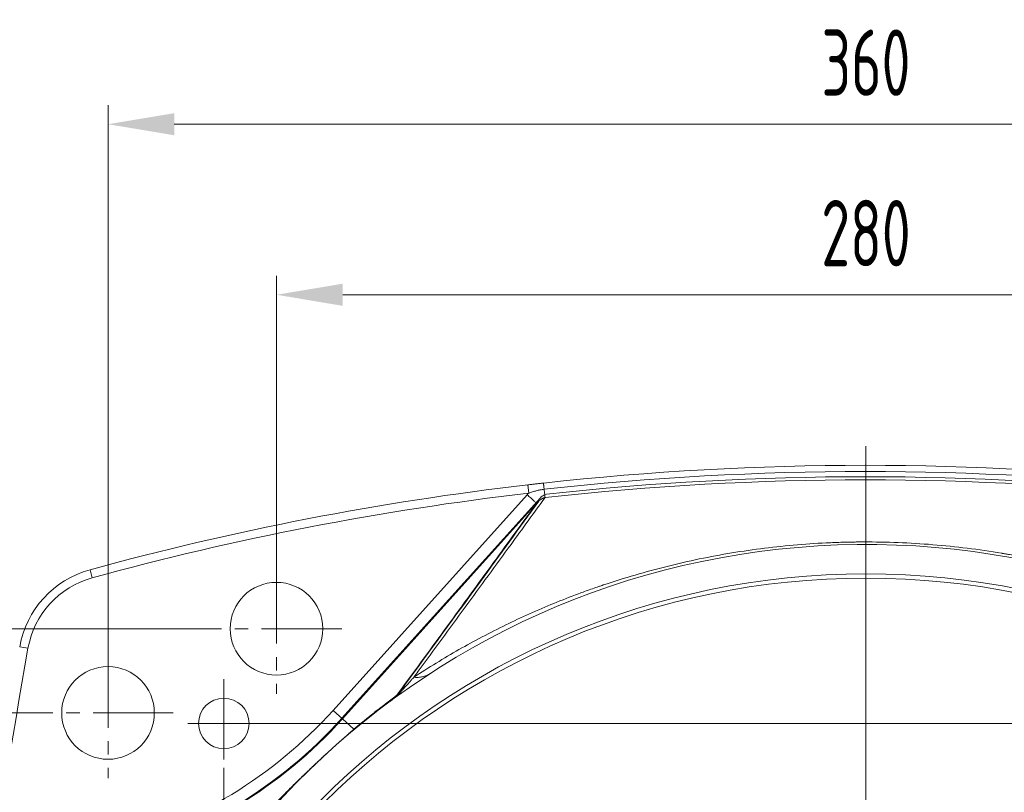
# Model space of a CAD drawing. Header units: millimetres. Extents: x -170 to 6906, y -2212 to 4257.
# Tile 4 of 256: x -42 to 192, y 1750 to 1934. Entities that reach past the tile are written whole.
import ezdxf

# ---------------------------------------------------------------- set-up
doc = ezdxf.new("R2010")
doc.units = ezdxf.units.MM
doc.linetypes.add('CENTER2', pattern=[28.575, 19.05, -3.175, 3.175, -3.175])
for name, color, linetype, lineweight in [('1轮廓实线层', 7, 'Continuous', 18), ('3中心线层', 1, 'CENTER2', 13), ('7标注层', 4, 'Continuous', 13)]:
    doc.layers.add(name, color=color, linetype=linetype, lineweight=lineweight)
doc.styles.add('PC_TEXTSTYLE', font='ISOCP.SHX', dxfattribs={"width": 0.707, "bigfont": 'GBCBIG.SHX'})

msp = doc.modelspace()

# ---------------------------------------------------------------- linework, layer by layer
at = {"layer": '1轮廓实线层', "color": 7}
for p, q in [((79.04, 1821.11), (78.81, 1823.1)), ((32.58, 1769.54), (78.67, 1820.74)), ((34.67, 1767.65), (81.85, 1820.04)), ((80.9, 1818.73), (34.8, 1767.54)), ((-24.62, 1801), (-25.15, 1802.93)), ((-39.89, 1784.27), (-41.85, 1784.62)), ((34.8, 1767.54), (32.58, 1769.54)), ((37.53, 1765.08), (34.8, 1767.54))]:
    msp.add_line(p, q, dxfattribs=at)
for centre, radius in [((159.12, 1618.93), 183), ((159.12, 1618.93), 182), ((19.12, 1788.93), 11), ((-20.88, 1768.93), 11), ((6.62, 1766.43), 6)]:
    msp.add_circle(centre, radius, dxfattribs=at)
for centre, radius, start, end in [((158.97, 1131.73), 696, 83.69407, 96.30593), ((158.97, 1131.73), 694.52, 83.69407, 96.30594), ((158.97, 1131.73), 692.54, 83.69406, 96.30594), ((158.97, 1131.73), 693.29, 83.72791, 96.27202), ((158.97, 1131.73), 696, 96.61401, 105.33974), ((158.97, 1131.73), 696, 96.61401, 105.33974), ((158.97, 1131.73), 694, 96.61401, 105.33974), ((159.12, 1618.93), 190, 6.8906, 353.1094), ((-19.01, 1780.56), 23.2, 105.3397, 169.9263), ((-19.01, 1780.56), 23.2, 105.3397, 169.9263), ((-19.01, 1780.56), 21.2, 105.3397, 169.9263), ((1504.57, 1509.89), 1568.64, 169.92627, 174.82131), ((-47.51, 1841.65), 107.76, 284.6261, 318), ((-47.51, 1841.65), 110.59, 284.4281, 318), ((-47.51, 1841.65), 110.76, 284.4164, 318)]:
    msp.add_arc(centre, radius, start, end, dxfattribs=at)
for points, knots in [([(78.81, 1823.1), (79.12, 1823.13), (79.74, 1823.2), (80.36, 1823.27), (80.97, 1823.34), (81.28, 1823.38), (81.75, 1823.43), (81.9, 1823.45), (82.21, 1823.48), (82.37, 1823.5), (82.52, 1823.52)], [0, 0, 0, 0, 0.25, 0.5, 0.5, 0.75, 0.75, 0.875, 0.875, 1, 1, 1, 1]), ([(82.69, 1822.05), (82.53, 1822.03), (82.37, 1822.01), (82.06, 1821.96), (81.91, 1821.93), (81.68, 1821.88), (81.6, 1821.87), (81.45, 1821.84), (81.37, 1821.82), (81.14, 1821.76), (80.99, 1821.72), (80.53, 1821.6), (80.23, 1821.51), (79.78, 1821.36), (79.48, 1821.27), (79.19, 1821.16), (79.04, 1821.11)], [0, 0, 0, 0, 0.125, 0.125, 0.25, 0.25, 0.3125, 0.3125, 0.375, 0.375, 0.5, 0.5, 0.75, 0.75, 0.875, 1, 1, 1, 1]), ([(82.69, 1822.05), (82.68, 1822.15), (82.66, 1822.25), (82.64, 1822.45), (82.63, 1822.55), (82.61, 1822.73), (82.6, 1822.81), (82.59, 1822.97), (82.58, 1823.04), (82.56, 1823.17), (82.56, 1823.23), (82.54, 1823.33), (82.54, 1823.38), (82.53, 1823.45), (82.53, 1823.47), (82.53, 1823.51), (82.52, 1823.52), (82.52, 1823.52)], [0, 0, 0, 0, 0.125049, 0.125049, 0.250098, 0.250098, 0.375147, 0.375147, 0.500195, 0.500195, 0.625244, 0.625244, 0.750293, 0.750293, 0.875342, 0.875342, 1, 1, 1, 1]), ([(82.91, 1820.07), (82.9, 1820.16), (82.88, 1820.27), (82.85, 1820.54), (82.84, 1820.69), (82.8, 1821.03), (82.78, 1821.22), (82.73, 1821.62), (82.71, 1821.83), (82.69, 1822.05)], [0, 0, 0, 0, 0.25, 0.25, 0.5, 0.5, 0.75, 0.75, 1, 1, 1, 1]), ([(47.68, 1772.95), (48.32, 1773.82), (48.96, 1774.69), (55.68, 1783.86), (61.65, 1792.04), (72.22, 1806.56), (76.84, 1812.93), (81.41, 1819.25)], [0, 0, 0, 0, 0.055397, 0.055397, 0.58202, 0.58202, 1, 1, 1, 1]), ([(51.75, 1777.4), (52.09, 1777.88), (52.44, 1778.35), (56.54, 1783.92), (60.25, 1788.98), (67.59, 1799.03), (71.22, 1804.01), (77.54, 1812.68), (80.23, 1816.39), (82.91, 1820.07)], [0, 0, 0, 0, 0.032466, 0.032466, 0.383955, 0.383955, 0.735443, 0.735443, 1, 1, 1, 1]), ([(80.9, 1818.73), (80.89, 1818.74), (80.87, 1818.76), (80.8, 1818.82), (80.75, 1818.87), (80.63, 1818.97), (80.56, 1819.04), (80.4, 1819.19), (80.3, 1819.27), (80.1, 1819.45), (79.99, 1819.55), (79.75, 1819.77), (79.63, 1819.88), (79.36, 1820.11), (79.23, 1820.24), (78.95, 1820.48), (78.81, 1820.61), (78.67, 1820.74)], [0, 0, 0, 0, 0.125, 0.125, 0.25, 0.25, 0.375, 0.375, 0.5, 0.5, 0.625, 0.625, 0.75, 0.75, 0.875, 0.875, 1, 1, 1, 1]), ([(82.91, 1820.07), (82.9, 1820.07), (82.89, 1820.07), (82.88, 1820.07), (82.86, 1820.06), (82.82, 1820.05), (82.73, 1820.02), (82.61, 1819.98), (82.51, 1819.94), (82.41, 1819.9), (82.37, 1819.88), (82.23, 1819.81), (82.14, 1819.77), (81.96, 1819.66), (81.88, 1819.61), (81.71, 1819.49), (81.63, 1819.43), (81.47, 1819.3), (81.39, 1819.24), (81.24, 1819.1), (81.17, 1819.03), (81.07, 1818.92), (81.02, 1818.87), (80.97, 1818.81), (80.93, 1818.77), (80.92, 1818.75), (80.9, 1818.73)], [0, 0, 0, 0, 0.007813, 0.007813, 0.015625, 0.03125, 0.0625, 0.125, 0.1875, 0.1875, 0.25, 0.25, 0.375, 0.375, 0.5, 0.5, 0.625, 0.625, 0.75, 0.75, 0.875, 0.875, 0.9375, 0.96875, 0.96875, 1, 1, 1, 1]), ([(83.23, 1820.87), (83.01, 1820.82), (82.8, 1820.74), (82.32, 1820.48), (82.06, 1820.28), (81.85, 1820.04)], [0, 0, 0, 0, 0.413403, 0.413403, 1, 1, 1, 1]), ([(80.9, 1818.73), (78.41, 1815.29), (75.9, 1811.82), (69.78, 1803.4), (66.16, 1798.42), (58.85, 1788.38), (55.15, 1783.32), (50.17, 1776.51), (48.91, 1774.79), (47.65, 1773.07)], [0, 0, 0, 0, 0.231469, 0.231469, 0.560547, 0.560547, 0.889625, 0.889625, 1, 1, 1, 1]), ([(51.75, 1777.4), (55.26, 1779.71), (62.41, 1784.08), (73.51, 1789.93), (81.14, 1793.35), (86.94, 1795.73), (89.86, 1796.87), (93.3, 1798.12), (95.03, 1798.72), (95.89, 1799.02), (96.33, 1799.17), (96.54, 1799.24), (96.65, 1799.28), (96.71, 1799.3), (96.73, 1799.31), (96.75, 1799.31), (96.75, 1799.31), (96.76, 1799.31), (96.76, 1799.31), (96.76, 1799.31), (96.76, 1799.31), (96.76, 1799.31), (96.76, 1799.31), (101.75, 1800.99), (106.79, 1802.47), (116.97, 1805.01), (122.1, 1806.07), (132.43, 1807.77), (137.63, 1808.42), (145.46, 1809.07), (148.07, 1809.24), (152, 1809.41), (153.97, 1809.47), (156.26, 1809.51), (157.41, 1809.53), (157.99, 1809.53), (158.27, 1809.53), (158.42, 1809.53), (158.49, 1809.53), (158.53, 1809.53), (158.54, 1809.53), (158.55, 1809.53), (158.56, 1809.53), (158.56, 1809.53), (158.56, 1809.53), (158.56, 1809.53), (164.05, 1809.55), (169.53, 1809.33), (180.47, 1808.44), (185.92, 1807.76), (191.33, 1806.86), (191.33, 1806.86), (191.34, 1806.86), (191.34, 1806.86), (191.34, 1806.86), (191.35, 1806.85), (191.37, 1806.85), (191.4, 1806.85), (191.47, 1806.83), (191.6, 1806.81), (191.88, 1806.77), (192.42, 1806.67), (193.51, 1806.48), (195.67, 1806.09), (200, 1805.24), (203.69, 1804.4), (211.02, 1802.58), (215.87, 1801.18), (220.66, 1799.59), (220.66, 1799.59), (220.66, 1799.59), (220.66, 1799.59), (220.66, 1799.59), (220.66, 1799.59), (220.67, 1799.58), (220.68, 1799.58), (220.71, 1799.57), (220.77, 1799.55), (220.87, 1799.52), (221.09, 1799.44), (221.53, 1799.3), (222.4, 1799), (224.14, 1798.4), (227.59, 1797.16), (230.53, 1796.03), (236.36, 1793.67), (244.04, 1790.27), (255.2, 1784.44), (262.39, 1780.07), (265.92, 1777.77)], [0, 0, 0, 0, 0.0625, 0.125, 0.1875, 0.1875, 0.21875, 0.234375, 0.242187, 0.246094, 0.248047, 0.249023, 0.249512, 0.249756, 0.249878, 0.249939, 0.249969, 0.249985, 0.249992, 0.249996, 0.249998, 0.249998, 0.25, 0.25, 0.3125, 0.3125, 0.375, 0.375, 0.4375, 0.4375, 0.46875, 0.46875, 0.484375, 0.492187, 0.496094, 0.498047, 0.499023, 0.499512, 0.499756, 0.499878, 0.499939, 0.499969, 0.499985, 0.499992, 0.499992, 0.5, 0.5, 0.5625, 0.5625, 0.625, 0.625, 0.625008, 0.625008, 0.625015, 0.625031, 0.625061, 0.625122, 0.625244, 0.625488, 0.625977, 0.626953, 0.628906, 0.632812, 0.640625, 0.65625, 0.6875, 0.6875, 0.75, 0.75, 0.750004, 0.750004, 0.750008, 0.750015, 0.750031, 0.750061, 0.750122, 0.750244, 0.750488, 0.750977, 0.751953, 0.753906, 0.757812, 0.765625, 0.78125, 0.8125, 0.8125, 0.875, 0.9375, 1, 1, 1, 1]), ([(47.65, 1773.07), (47.65, 1773.07), (47.64, 1773.06), (47.64, 1773.05), (47.63, 1773.05), (47.63, 1773.04), (47.62, 1773.03), (47.62, 1773.02), (47.61, 1773.01), (47.6, 1773), (47.6, 1772.99), (47.59, 1772.98), (47.59, 1772.97), (47.58, 1772.97), (47.58, 1772.96), (47.58, 1772.96), (47.57, 1772.95), (47.57, 1772.95), (47.57, 1772.94), (47.56, 1772.93), (47.56, 1772.93), (47.56, 1772.92), (47.55, 1772.91), (47.55, 1772.9), (47.55, 1772.89), (47.54, 1772.88), (47.54, 1772.87), (47.54, 1772.87), (47.54, 1772.86), (47.54, 1772.86), (47.54, 1772.85), (47.55, 1772.85), (47.55, 1772.85), (47.56, 1772.86), (47.57, 1772.86), (47.58, 1772.87), (47.6, 1772.88), (47.61, 1772.89), (47.63, 1772.91), (47.66, 1772.93), (47.68, 1772.95), (47.7, 1772.97), (47.73, 1773), (47.76, 1773.02), (47.79, 1773.06), (47.83, 1773.09), (47.86, 1773.12), (47.9, 1773.16), (47.94, 1773.2), (48.01, 1773.27), (48.1, 1773.37), (48.22, 1773.5), (48.36, 1773.64), (48.51, 1773.8), (48.67, 1773.98), (48.84, 1774.17), (49.03, 1774.37), (49.2, 1774.56), (49.36, 1774.73), (49.49, 1774.88), (49.63, 1775.04), (49.77, 1775.19), (49.92, 1775.35), (50.07, 1775.52), (50.22, 1775.69), (50.37, 1775.86), (50.53, 1776.04), (50.7, 1776.22), (50.86, 1776.41), (51.03, 1776.6), (51.21, 1776.8), (51.38, 1776.99), (51.57, 1777.2), (51.69, 1777.33), (51.75, 1777.4)], [0, 0, 0, 0, 0.002465, 0.00501, 0.007637, 0.010345, 0.013134, 0.016004, 0.018957, 0.021991, 0.025106, 0.028303, 0.029765, 0.03134, 0.033028, 0.034829, 0.036744, 0.038773, 0.040916, 0.043174, 0.045546, 0.048032, 0.050633, 0.053349, 0.058198, 0.0627, 0.06686, 0.070681, 0.07417, 0.077332, 0.080177, 0.082719, 0.084975, 0.086973, 0.08915, 0.091093, 0.092952, 0.094898, 0.09708, 0.099607, 0.10255, 0.105952, 0.109844, 0.114244, 0.119165, 0.124617, 0.130607, 0.137141, 0.144221, 0.151852, 0.17257, 0.196624, 0.224028, 0.254793, 0.288926, 0.326432, 0.367314, 0.411576, 0.440916, 0.471247, 0.502569, 0.534883, 0.568188, 0.602485, 0.637773, 0.674053, 0.711325, 0.749589, 0.788844, 0.829092, 0.870331, 0.912562, 0.955785, 1, 1, 1, 1]), ([(55.65, 1778.29), (55.38, 1778.11), (55.09, 1777.96), (54.48, 1777.7), (54.16, 1777.6), (53.5, 1777.45), (53.15, 1777.4), (52.63, 1777.37), (52.46, 1777.37), (52.19, 1777.37), (52.06, 1777.38), (51.93, 1777.39), (51.84, 1777.4), (51.79, 1777.4), (51.75, 1777.4)], [0, 0, 0, 0, 0.25, 0.25, 0.5, 0.5, 0.75, 0.75, 0.875, 0.875, 0.9375, 0.96875, 0.96875, 1, 1, 1, 1]), ([(9.54, 1737.33), (9.56, 1737.35), (9.6, 1737.4), (9.67, 1737.47), (9.73, 1737.54), (9.79, 1737.61), (9.85, 1737.68), (9.91, 1737.75), (9.97, 1737.82), (10.03, 1737.89), (10.09, 1737.95), (10.15, 1738.02), (10.21, 1738.09), (10.27, 1738.16), (10.33, 1738.23), (10.4, 1738.3), (10.46, 1738.37), (10.52, 1738.44), (10.58, 1738.51), (10.64, 1738.58), (10.7, 1738.64), (10.76, 1738.71), (10.82, 1738.78), (10.88, 1738.85), (10.94, 1738.92), (11.01, 1738.99), (11.07, 1739.06), (11.13, 1739.13), (11.19, 1739.2), (11.25, 1739.26), (11.31, 1739.33), (11.37, 1739.4), (11.43, 1739.47), (11.5, 1739.54), (11.56, 1739.61), (11.62, 1739.68), (11.68, 1739.74), (11.74, 1739.81), (11.8, 1739.88), (11.86, 1739.95), (11.93, 1740.02), (11.99, 1740.09), (12.05, 1740.15), (12.11, 1740.22), (12.17, 1740.29), (12.23, 1740.36), (12.29, 1740.43), (12.36, 1740.5), (12.42, 1740.56), (12.48, 1740.63), (12.54, 1740.7), (12.6, 1740.77), (12.66, 1740.84), (12.73, 1740.9), (12.79, 1740.97), (12.85, 1741.04), (12.91, 1741.11), (12.97, 1741.18), (13.03, 1741.24), (13.1, 1741.31), (13.16, 1741.38), (13.22, 1741.45), (13.28, 1741.52), (13.34, 1741.58), (13.41, 1741.65), (13.47, 1741.72), (13.53, 1741.79), (13.59, 1741.85), (13.65, 1741.92), (13.72, 1741.99), (13.78, 1742.06), (13.84, 1742.13), (13.9, 1742.19), (13.97, 1742.26), (14.03, 1742.33), (14.09, 1742.4), (14.15, 1742.46), (14.21, 1742.53), (14.28, 1742.6), (14.34, 1742.67), (14.4, 1742.73), (14.46, 1742.8), (14.53, 1742.87), (14.59, 1742.94), (14.65, 1743), (14.71, 1743.07), (14.78, 1743.14), (14.84, 1743.21), (14.9, 1743.27), (14.96, 1743.34), (15.03, 1743.41), (15.09, 1743.47), (15.15, 1743.54), (15.21, 1743.61), (15.28, 1743.68), (15.34, 1743.74), (15.4, 1743.81), (15.47, 1743.88), (15.53, 1743.95), (15.59, 1744.01), (15.65, 1744.08), (15.72, 1744.15), (15.78, 1744.21), (15.84, 1744.28), (15.91, 1744.35), (15.97, 1744.41), (16.03, 1744.48), (16.1, 1744.55), (16.16, 1744.62), (16.22, 1744.68), (16.28, 1744.75), (16.35, 1744.82), (16.41, 1744.88), (16.47, 1744.95), (16.54, 1745.02), (16.6, 1745.08), (16.66, 1745.15), (16.73, 1745.22), (16.79, 1745.28), (16.85, 1745.35), (17.08, 1745.59), (17.48, 1746), (18.05, 1746.6), (18.62, 1747.19), (19.19, 1747.79), (19.77, 1748.38), (20.35, 1748.97), (20.93, 1749.55), (21.51, 1750.14), (22.09, 1750.72), (22.67, 1751.3), (23.21, 1751.83), (23.69, 1752.31), (24.11, 1752.72), (24.53, 1753.13), (24.95, 1753.54), (25.37, 1753.94), (25.79, 1754.35), (26.21, 1754.76), (26.63, 1755.16), (27.06, 1755.57), (27.48, 1755.97), (27.91, 1756.37), (28.33, 1756.78), (28.76, 1757.18), (29.19, 1757.58), (29.63, 1757.98), (30.06, 1758.39), (30.49, 1758.79), (30.8, 1759.07), (31, 1759.25), (31.07, 1759.32), (31.15, 1759.39), (31.23, 1759.46), (31.31, 1759.53), (31.38, 1759.61), (31.46, 1759.68), (31.54, 1759.75), (31.61, 1759.82), (31.69, 1759.89), (31.77, 1759.96), (31.84, 1760.03), (31.92, 1760.1), (32, 1760.17), (32.08, 1760.24), (32.15, 1760.31), (32.23, 1760.38), (32.31, 1760.45), (32.38, 1760.52), (32.46, 1760.59), (32.54, 1760.66), (32.62, 1760.73), (32.69, 1760.8), (32.77, 1760.87), (32.85, 1760.94), (32.93, 1761.01), (33, 1761.08), (33.08, 1761.15), (33.16, 1761.22), (33.24, 1761.29), (33.31, 1761.36), (33.39, 1761.43), (33.47, 1761.5), (33.55, 1761.56), (33.62, 1761.63), (33.7, 1761.7), (33.78, 1761.77), (33.86, 1761.84), (33.93, 1761.91), (34.01, 1761.98), (34.09, 1762.05), (34.17, 1762.12), (34.24, 1762.19), (34.32, 1762.26), (34.4, 1762.33), (34.48, 1762.4), (34.56, 1762.47), (34.63, 1762.54), (34.71, 1762.6), (34.79, 1762.67), (34.87, 1762.74), (34.94, 1762.81), (35.02, 1762.88), (35.1, 1762.95), (35.18, 1763.02), (35.26, 1763.09), (35.33, 1763.16), (35.41, 1763.23), (35.49, 1763.29), (35.57, 1763.36), (35.65, 1763.43), (35.73, 1763.5), (35.8, 1763.57), (35.88, 1763.64), (35.96, 1763.71), (36.04, 1763.78), (36.12, 1763.84), (36.2, 1763.91), (36.27, 1763.98), (36.35, 1764.05), (36.43, 1764.12), (36.51, 1764.19), (36.59, 1764.26), (36.67, 1764.32), (36.75, 1764.39), (36.82, 1764.46), (36.9, 1764.53), (36.98, 1764.6), (37.06, 1764.67), (37.14, 1764.74), (37.22, 1764.8), (37.3, 1764.87), (37.38, 1764.94), (37.45, 1765.01), (37.51, 1765.05), (37.53, 1765.08)], [0, 0, 0, 0, 0.004961, 0.009907, 0.014838, 0.019755, 0.024656, 0.029543, 0.034416, 0.039273, 0.044116, 0.048944, 0.053758, 0.058557, 0.063341, 0.06811, 0.072864, 0.077604, 0.082329, 0.08704, 0.091735, 0.096416, 0.101082, 0.105734, 0.110371, 0.114993, 0.1196, 0.124193, 0.128771, 0.133334, 0.137883, 0.142417, 0.146936, 0.151441, 0.155931, 0.160406, 0.164866, 0.169312, 0.173743, 0.17816, 0.182562, 0.186949, 0.191321, 0.195679, 0.200022, 0.204351, 0.208665, 0.212964, 0.217248, 0.221518, 0.225773, 0.230014, 0.23424, 0.238451, 0.242648, 0.24683, 0.250997, 0.25515, 0.259288, 0.263411, 0.26752, 0.271614, 0.275694, 0.279759, 0.283809, 0.287845, 0.291866, 0.295872, 0.299864, 0.303842, 0.307804, 0.311753, 0.315686, 0.319605, 0.323509, 0.327399, 0.331274, 0.335135, 0.338981, 0.342813, 0.34663, 0.350432, 0.35422, 0.357993, 0.361752, 0.365496, 0.369226, 0.372941, 0.376641, 0.380327, 0.383999, 0.387656, 0.391298, 0.394926, 0.398539, 0.402138, 0.405723, 0.409293, 0.412848, 0.416389, 0.419915, 0.423427, 0.426925, 0.430408, 0.433876, 0.43733, 0.44077, 0.444195, 0.447605, 0.451002, 0.454383, 0.457751, 0.461104, 0.464442, 0.467766, 0.471076, 0.474371, 0.477652, 0.480918, 0.48417, 0.487408, 0.515795, 0.542977, 0.568959, 0.593748, 0.617349, 0.639771, 0.661021, 0.68111, 0.700052, 0.717859, 0.734551, 0.745719, 0.756331, 0.766396, 0.775926, 0.784938, 0.793447, 0.801474, 0.809044, 0.816187, 0.822936, 0.829333, 0.835427, 0.841273, 0.846934, 0.852479, 0.857984, 0.863522, 0.869169, 0.87019, 0.871216, 0.872249, 0.873287, 0.874333, 0.875386, 0.876447, 0.877515, 0.878592, 0.879677, 0.88077, 0.881874, 0.882986, 0.884108, 0.88524, 0.886383, 0.887536, 0.8887, 0.889875, 0.891061, 0.892259, 0.893469, 0.89469, 0.895924, 0.89717, 0.898429, 0.899701, 0.900986, 0.902284, 0.903596, 0.904921, 0.90626, 0.907613, 0.90898, 0.910361, 0.911756, 0.913166, 0.914591, 0.916031, 0.917486, 0.918955, 0.92044, 0.921941, 0.923457, 0.924988, 0.926535, 0.928098, 0.929677, 0.931271, 0.932882, 0.934509, 0.936153, 0.937812, 0.939489, 0.941181, 0.942891, 0.944617, 0.94636, 0.94812, 0.949896, 0.95169, 0.953501, 0.955329, 0.957174, 0.959037, 0.960917, 0.962814, 0.964728, 0.966661, 0.968611, 0.970578, 0.972563, 0.974566, 0.976587, 0.978625, 0.980681, 0.982756, 0.984848, 0.986958, 0.989086, 0.991233, 0.993397, 0.99558, 0.997781, 1, 1, 1, 1])]:
    msp.add_open_spline(points, degree=3, knots=knots, dxfattribs=at)
for points, degree in [([(78.67, 1820.74), (78.79, 1820.87), (78.91, 1820.99), (79.04, 1821.11)], 3), ([(37.53, 1765.08), (42.46, 1769.24), (47.65, 1773.07)], 2)]:
    msp.add_open_spline(points, degree=degree, dxfattribs=at)
for points, weights in [([(46.17, 1771.71), (46.98, 1772.31), (47.65, 1773.07)], [1, 0.994609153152, 1]), ([(36.56, 1764.12), (37.09, 1764.56), (37.53, 1765.08)], [1, 0.997325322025, 1])]:
    msp.add_rational_spline(points, weights, degree=2, dxfattribs=at)
at = {"layer": '3中心线层', "color": 7, "ltscale": 4.5}
msp.add_line((159.12, 1832.25), (159.12, 1400.75), dxfattribs=at)
at = {"layer": '3中心线层', "color": 7}
for p, q in [((19.12, 1804.43), (19.12, 1773.43)), ((34.62, 1788.93), (3.62, 1788.93)), ((-20.88, 1784.43), (-20.88, 1753.43)), ((6.62, 1776.93), (6.62, 1755.93)), ((-5.38, 1768.93), (-36.38, 1768.93)), ((17.12, 1766.43), (-3.88, 1766.43))]:
    msp.add_line(p, q, dxfattribs=at)
at = {"layer": '7标注层', "color": 7}
for p, q in [((-20.88, 1784.43), (-20.88, 1913.23)), ((323.37, 1908.73), (-5.13, 1908.73)), ((19.12, 1804.43), (19.12, 1872.73)), ((34.87, 1868.23), (283.37, 1868.23)), ((3.62, 1788.93), (-149.38, 1788.93)), ((-36.38, 1768.93), (-108.88, 1768.93)), ((17.12, 1766.43), (540.12, 1766.43)), ((6.62, 1755.93), (6.62, 1361.93))]:
    msp.add_line(p, q, dxfattribs=at)
at = {"layer": '7标注层', "color": 7, "lineweight": 18}
for points in [[(-5.13, 1911.35), (-5.13, 1906.1), (-20.88, 1908.73)], [(34.87, 1870.85), (34.87, 1865.6), (19.12, 1868.23)]]:
    msp.add_solid(points, dxfattribs=at)

# ---------------------------------------------------------------- texts
at = {"layer": '7标注层', "color": 7, "char_height": 15.75, "attachment_point": 5, "style": 'PC_TEXTSTYLE', "bg_fill": 3, "box_fill_scale": 1.1, "bg_fill_color": 256, "bg_fill_true_color": 13158600, "bg_fill_transparency": 0}
for s, insert in [('360', (159.12, 1923.35)), ('280', (159.12, 1882.86))]:
    msp.add_mtext(s, dxfattribs=dict(at, insert=insert))

doc.saveas('drawing.dxf')
